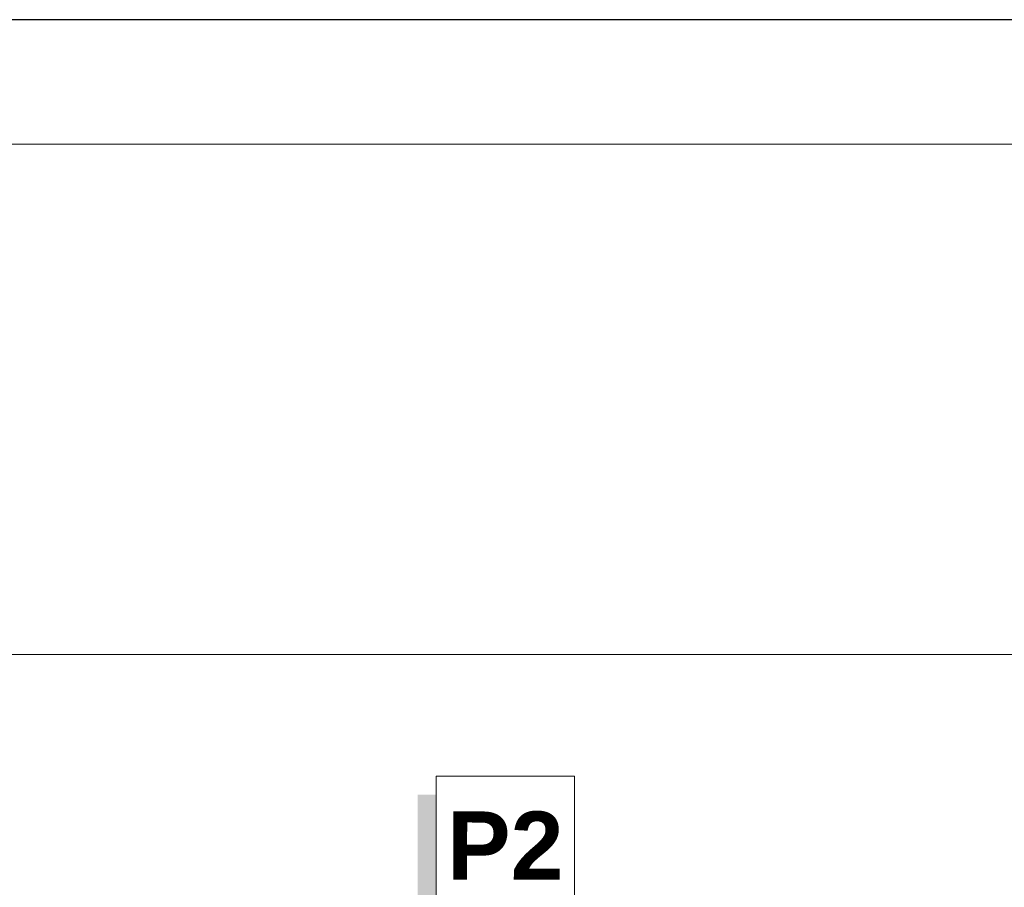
# Model space of a CAD drawing. Header units: millimetres. Extents: x -740 to 33545, y -26688 to 22494.
# Tile 192 of 256: x 8826 to 9214, y 13754 to 14096. Entities that reach past the tile are written whole.
import ezdxf
from ezdxf.lldxf.tags import DXFTag

# ---------------------------------------------------------------- set-up
doc = ezdxf.new("R2010")
doc.units = ezdxf.units.MM
doc.header["$MEASUREMENT"] = 0
doc.layers.get('Defpoints').update_dxf_attribs({"color": 252})
doc.layers.add('a3', color=252, linetype='Continuous', lineweight=30, plot=False)
doc.layers.add('linia opisowa', color=252, linetype='Continuous', lineweight=9)
doc.layers.add('wymiarowanie', color=252, linetype='Continuous', lineweight=9)
doc.styles.add('styl2', font='simplex.shx')
tags = doc.linetypes.add('ICAD_ISO03W100', pattern=[30, 12, -18]).pattern_tags.tags
tags[6:7] = [DXFTag(74, 4), DXFTag(75, 0), DXFTag(340, '0'), DXFTag(46, 1.0), DXFTag(50, 0.0), DXFTag(44, 0.0), DXFTag(45, 0.0)]
tags[4:5] = [DXFTag(74, 4), DXFTag(75, 0), DXFTag(340, '0'), DXFTag(46, 1.0), DXFTag(50, 0.0), DXFTag(44, 0.0), DXFTag(45, 0.0)]
doc.dimstyles.new('Skala 1-50', dxfattribs={"dimtxt": 12, "dimasz": 5, "dimexe": 1, "dimexo": 1, "dimgap": 1.5, "dimtad": 1, "dimdec": 1, "dimrnd": 0.5, "dimtxsty": 'styl2', "dimblk": 'ARCHTICK', "dimcen": 5, "dimadec": 0, "dimazin": 0, "dimtfac": 1, "dimtdec": 1, "dimtmove": 1, "dimatfit": 3, "dimldrblk": 'ARCHTICK', "dimfxl": 0, "dimlwd": -1, "dimlwe": -1, "dimarcsym": 0})

# ---------------------------------------------------------------- blocks, each defined once
blk = doc.blocks.new('_ArchTick')
at = {"color": 0, "linetype": 'ByBlock', "const_width": 0.15}
blk.add_lwpolyline([(-0.5, -0.5), (0.5, 0.5)], dxfattribs=at)
blk = doc.blocks.new('*D1730')
at = {"layer": 'Defpoints', "color": 0}
for p in [(8715.8, 13845.32), (9285.31, 13845.32), (8739.07, 13499.59)]:
    blk.add_point(p, dxfattribs=at)
at = {"layer": 'wymiarowanie', "color": 0}
for p, q in [((8720.8, 13845.32), (8714.8, 13845.32)), ((8715.8, 13499.59), (8715.8, 13845.32)), ((8720.8, 13499.59), (8714.8, 13499.59))]:
    blk.add_line(p, q, dxfattribs=at)
at = {"layer": 'wymiarowanie', "color": 0, "xscale": 5, "yscale": 5, "zscale": 5}
for p, rotation in [((8715.8, 13845.32), 90), ((8715.8, 13499.59), 270)]:
    blk.add_blockref('_ArchTick', p, dxfattribs=dict(at, rotation=rotation))
at = {"layer": 'wymiarowanie', "color": 0, "insert": (8707.45, 13672.46), "char_height": 12, "attachment_point": 5, "rotation": 90, "style": 'styl2'}
blk.add_mtext('345,5', dxfattribs=at)

msp = doc.modelspace()

# ---------------------------------------------------------------- hatches: boundary and pattern name
at = {"layer": 'linia opisowa'}
msp.add_hatch(color=256, dxfattribs=at).paths.add_polyline_path([(8982.71, 13790.05), (8990, 13790.05), (8990, 13742.71), (9037.34, 13742.71), (9037.34, 13735.42), (8982.71, 13735.42)])

# ---------------------------------------------------------------- linework, layer by layer
at = {"layer": 'a3'}
msp.add_lwpolyline([(10322.07, 12610.78), (10322.07, 14095.78), (8222.07, 14095.78), (8222.07, 12610.78), (10322.07, 12610.78)], dxfattribs=at)
at = {"layer": 'linia opisowa'}
msp.add_lwpolyline([(8990, 13742.71), (9044.62, 13742.71), (9044.62, 13797.33), (8990, 13797.33), (8990, 13742.71)], dxfattribs=at)
at = {"layer": 'wymiarowanie', "linetype": 'ICAD_ISO03W100', "ltscale": 0.2}
msp.add_line((9445.49, 13845.32), (8748.64, 13845.32), dxfattribs=at)
at = {"layer": 'wymiarowanie'}
msp.add_lwpolyline([(8271.17, 14046.67), (11972.96, 14046.67), (11972.96, 12659.88), (8271.17, 12659.88)], close=True, dxfattribs=at)

# ---------------------------------------------------------------- texts
at = {"layer": 'linia opisowa', "insert": (9017.31, 13770.02), "char_height": 26.8852, "width": 1534.0261, "attachment_point": 5, "rotation": 359.8931}
msp.add_mtext('{\\fArial|b1|i0|c238|p34;P2}', dxfattribs=at)

# ---------------------------------------------------------------- dimensions: what is measured, and where the dimension line sits
at = {"layer": 'wymiarowanie'}
dim = msp.add_linear_dim(base=(8715.8, 13845.32), p1=(8739.07, 13499.59), p2=(9285.31, 13845.32), angle=90, dimstyle='Skala 1-50', dxfattribs=at)
dim.commit()
dim.dimension.update_dxf_attribs({"geometry": '*D1730', "text_midpoint": (8707.45, 13672.46)})

doc.saveas('drawing.dxf')
